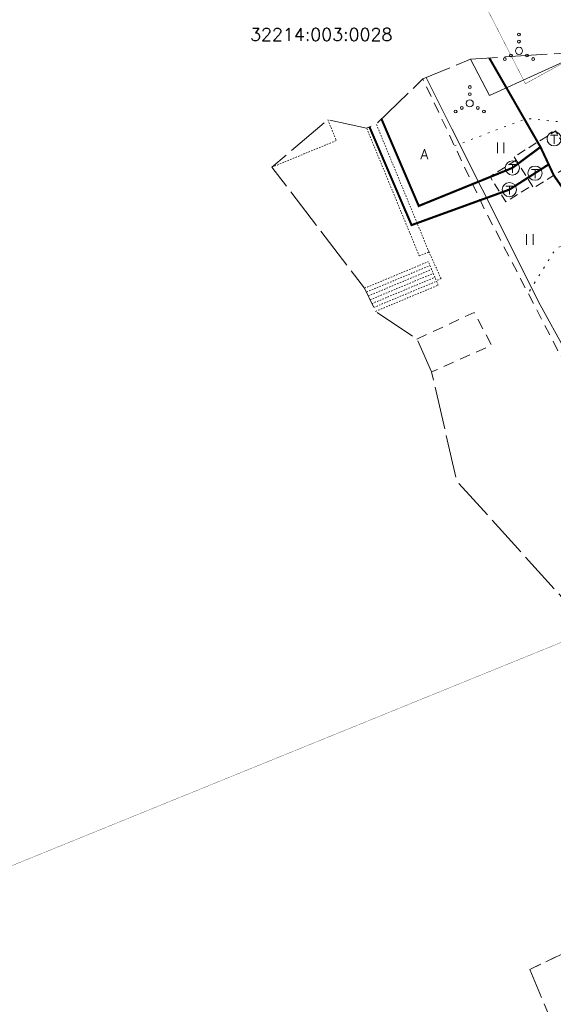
# Model space of a CAD drawing. Header units: metres. Extents: x 685671 to 686635, y 6588408 to 6589199.
# Tile 5 of 34: x 685733 to 685771, y 6588775 to 6588844. Entities that reach past the tile are written whole.
import ezdxf
from ezdxf.enums import TextEntityAlignment as Align

# ---------------------------------------------------------------- set-up
doc = ezdxf.new("R2010")
doc.units = ezdxf.units.M
for name, pattern in [('Kohtla-Järve PPA ühishoone G20$0$ASFBET', [2.5, 1.5, -1]), ('Kohtla-Järve PPA ühishoone G20$0$HOONEKP', [0.02001, 0.01, -1e-05, 0.01]), ('Kohtla-Järve PPA ühishoone G20$0$KATASTRIPIIR', [7, 4, -1, 1, -1]), ('Kohtla-Järve PPA ühishoone G20$0$KOLVIK', [1.25, 0.25, -1]), ('Kohtla-Järve PPA ühishoone G20$0$KONTUUR', [1.85, 1.25, -0.6]), ('Kohtla-Järve PPA ühishoone G20$0$TOOPIIR', [7, 6, -1])]:
    doc.linetypes.add(name, pattern=pattern)
for name, color, linetype, lineweight in [('Kohtla-Järve PPA ühishoone G20$0$AED', 250, 'Continuous', 13), ('Kohtla-Järve PPA ühishoone G20$0$HALJASTUS', 250, 'Continuous', 13), ('Kohtla-Järve PPA ühishoone G20$0$HOONE', 250, 'Continuous', 13), ('Kohtla-Järve PPA ühishoone G20$0$HOONEDET', 250, 'Continuous', 13), ('Kohtla-Järve PPA ühishoone G20$0$KPKAABEL', 250, 'Continuous', 13), ('Kohtla-Järve PPA ühishoone G20$0$PIIR', 224, 'Continuous', 13), ('Kohtla-Järve PPA ühishoone G20$0$TEE', 250, 'Continuous', 13), ('Kohtla-Järve PPA ühishoone G20$0$TKAEV', 250, 'Continuous', 13), ('Kohtla-Järve PPA ühishoone G20$0$TTRASS', 250, 'Continuous', 13)]:
    doc.layers.add(name, color=color, linetype=linetype, lineweight=lineweight)
doc.layers.add('Kohtla-Järve PPA ühishoone G20$0$MOOTPIIR', color=250, linetype='Continuous', lineweight=13, plot=False)
doc.styles.add('Kohtla-Järve PPA ühishoone G20$0$romanc', font='romanc.shx')
doc.styles.add('Kohtla-Järve PPA ühishoone G20$0$romans', font='romans.shx')
doc.linetypes.add('Kohtla-Järve PPA ühishoone G20$0$-2T-', pattern='A,10,-1.5,["2T",Kohtla-Järve PPA ühishoone G20$0$romans,S=1.4,R=0,X=-1.4,Y=-0.7],-1.5,10,-3', length=26)
doc.linetypes.add('Kohtla-Järve PPA ühishoone G20$0$-T-', pattern='A,10,-1.5,["T",Kohtla-Järve PPA ühishoone G20$0$romans,S=1.4,R=0,X=-0.7,Y=-0.7],-1.5,10,-3', length=26)
doc.linetypes.add('Kohtla-Järve PPA ühishoone G20$0$EP_KBL', pattern='A,8,-2,[138,mkm.shx,S=1,R=0,X=0,Y=0],1,[138,mkm.shx,S=1,R=0,X=0,Y=0],4,[138,mkm.shx,S=1,R=180,X=0,Y=0],1,[138,mkm.shx,S=1,R=180,X=0,Y=0],-2', length=18)
doc.linetypes.add('Kohtla-Järve PPA ühishoone G20$0$VO_AED', pattern='A,2.5,[135,mkm.shx,S=0.6,R=0,X=0,Y=0],5,[135,mkm.shx,S=0.6,R=180,X=0,Y=0],2.5', length=10)

# ---------------------------------------------------------------- blocks, each defined once
blk = doc.blocks.new('Kohtla-Järve PPA ühishoone G20$0$SOKAEV')
at = {"color": 0}
for p, q in [((-0.5, 0.5), (0.5, 0.5)), ((0, -0.7), (0, 0.5))]:
    blk.add_line(p, q, dxfattribs=at)
blk.add_circle((0, 0), 1, dxfattribs=at)
blk = doc.blocks.new('Kohtla-Järve PPA ühishoone G20$0$VQSA')
at = {"color": 0, "linetype": 'Continuous'}
for centre, radius in [((0, 2.3), 0.2), ((0, 1.3), 0.2), ((0, 0), 0.5), ((-2, -1.15), 0.2), ((-1.13, -0.65), 0.2), ((1.13, -0.65), 0.2), ((2, -1.15), 0.2)]:
    blk.add_circle(centre, radius, dxfattribs=at)
blk = doc.blocks.new('Kohtla-Järve PPA ühishoone G20$0$HEIN')
at = {"color": 0, "linetype": 'Continuous'}
for p, q in [((-0.46, 0.76), (-0.46, -0.76)), ((0.46, 0.76), (0.46, -0.76))]:
    blk.add_line(p, q, dxfattribs=at)
blk = doc.blocks.new('Kohtla-Järve PPA ühishoone G20')
at = {"layer": 'Kohtla-Järve PPA ühishoone G20$0$AED', "linetype": 'Kohtla-Järve PPA ühishoone G20$0$VO_AED', "ltscale": 0.5, "flags": 128}
for points in [[(685766.495, 6588838.774), (685773.312, 6588841.865)], [(685766.495, 6588838.774), (685765.154, 6588841.336)]]:
    blk.add_lwpolyline(points, dxfattribs=at)
at = {"layer": 'Kohtla-Järve PPA ühishoone G20$0$HALJASTUS', "linetype": 'Kohtla-Järve PPA ühishoone G20$0$KOLVIK', "ltscale": 0.5, "flags": 128}
for points in [[(685764.032, 6588835.232), (685769.115, 6588837.156), (685771.441, 6588836.924), (685783.51, 6588821.031), (685788.714, 6588818.751), (685791.037, 6588817.539), (685793.833, 6588818.586), (685797.26, 6588822.261)], [(685776.035, 6588826.802), (685772.721, 6588828.496), (685771.214, 6588828.055), (685769.223, 6588824.846)]]:
    blk.add_lwpolyline(points, dxfattribs=at)
at = {"layer": 'Kohtla-Järve PPA ühishoone G20$0$HOONE', "linetype": 'Kohtla-Järve PPA ühishoone G20$0$HOONEKP', "ltscale": 0.5, "flags": 128}
blk.add_lwpolyline([(685755.104, 6588837.066), (685755.708, 6588835.602), (685751.163, 6588833.728)], dxfattribs=at)
at = {"layer": 'Kohtla-Järve PPA ühishoone G20$0$HOONEDET', "linetype": 'Kohtla-Järve PPA ühishoone G20$0$HOONEKP', "ltscale": 0.5}
for p, q in [((685762.235, 6588827.759), (685758.521, 6588836.763)), ((685761.552, 6588827.477), (685757.838, 6588836.481)), ((685761.552, 6588827.477), (685762.235, 6588827.759)), ((685763.082, 6588825.88), (685762.235, 6588827.759)), ((685757.702, 6588825.208), (685762.188, 6588827.082)), ((685762.882, 6588825.421), (685762.188, 6588827.082)), ((685757.83, 6588824.936), (685762.304, 6588826.805)), ((685757.959, 6588824.665), (685762.419, 6588826.528)), ((685758.087, 6588824.393), (685762.535, 6588826.251)), ((685758.215, 6588824.122), (685762.651, 6588825.975)), ((685758.344, 6588823.851), (685762.766, 6588825.698)), ((685763.082, 6588825.88), (685762.749, 6588825.74)), ((685758.472, 6588823.579), (685762.882, 6588825.421))]:
    blk.add_line(p, q, dxfattribs=at)
at = {"layer": 'Kohtla-Järve PPA ühishoone G20$0$KPKAABEL', "linetype": 'Kohtla-Järve PPA ühishoone G20$0$EP_KBL', "ltscale": 0.5, "flags": 128}
blk.add_lwpolyline([(685762.046, 6588840.037), (685763.848, 6588836.426), (685765.975, 6588832.179), (685770.074, 6588824.027), (685771.833, 6588820.857), (685774.099, 6588816.684), (685775.492, 6588813.747), (685778.441, 6588807.537), (685780.319, 6588803.585), (685784.235, 6588795.344), (685785.467, 6588792.746), (685787.183, 6588789.133), (685787.674, 6588788.026), (685788.949, 6588784.725), (685791.564, 6588777.963), (685796.166, 6588766.883), (685797.226, 6588764.198), (685799.843, 6588765.447), (685801.822, 6588762.869)], dxfattribs=at)
at = {"layer": 'Kohtla-Järve PPA ühishoone G20$0$MOOTPIIR', "linetype": 'Kohtla-Järve PPA ühishoone G20$0$TOOPIIR', "ltscale": 0.5, "flags": 128}
blk.add_lwpolyline([(685869.387, 6588820.364), (685868.831, 6588821.407), (685866.776, 6588823.614), (685865.449, 6588823.514), (685863.749, 6588824.914), (685861.795, 6588826.658), (685858.019, 6588836.884), (685869.267, 6588843.804), (685869.401, 6588843.842), (685872.578, 6588845.593), (685872.674, 6588845.666), (685872.79, 6588845.768), (685874.124, 6588846.426), (685895.253, 6588852.394), (685895.422, 6588851.015), (685895.818, 6588849.474), (685900.774, 6588844.027), (685897.979, 6588839.453), (685898.784, 6588837.586), (685898.854, 6588837.344), (685900.965, 6588833.677), (685963.689, 6588860.242), (686030.151, 6588728.663), (685913.004, 6588656.897), (685845.278, 6588745.253), (685845.259, 6588745.258), (685841.645, 6588746.305), (685838.558, 6588746.347), (685822.052, 6588746.971), (685821.395, 6588747.095), (685815.914, 6588744.024), (685806.514, 6588743.018), (685795.746, 6588740.152), (685789.77, 6588738.35), (685788.184, 6588739.028), (685784.861, 6588745.529), (685780.661, 6588747.743), (685775.595, 6588745.082), (685775.032, 6588745.722), (685769.911, 6588755.473), (685769.911, 6588755.473), (685773.577, 6588767.172), (685773.518, 6588767.304), (685769.33, 6588777.24), (685784.894, 6588784.731), (685786.098, 6588789.938), (685785.18, 6588791.624), (685772.316, 6588802.65), (685764.195, 6588811.626), (685762.419, 6588819.314), (685761.388, 6588821.621), (685758.472, 6588823.579), (685757.702, 6588825.208), (685751.163, 6588833.728), (685755.104, 6588837.066), (685757.838, 6588836.481), (685758.521, 6588836.763), (685761.806, 6588839.937), (685765.154, 6588841.336), (685773.312, 6588841.865), (685774.925, 6588838.994), (685775.39, 6588838.109), (685792.17, 6588825.995), (685797.26, 6588822.261), (685801.471, 6588821.205), (685801.506, 6588819.813), (685809.93, 6588822.734), (685825.057, 6588821.873), (685826.268, 6588817.281), (685828.045, 6588813.403), (685829.301, 6588810.975), (685829.581, 6588810.294), (685830.521, 6588808.632), (685830.717, 6588807.165), (685831.932, 6588804.695), (685832.024, 6588804.479)], close=True, dxfattribs=at)
at = {"layer": 'Kohtla-Järve PPA ühishoone G20$0$PIIR', "color": 1, "linetype": 'Kohtla-Järve PPA ühishoone G20$0$KATASTRIPIIR', "ltscale": 0.5, "const_width": 0.02, "flags": 128}
blk.add_lwpolyline([(685716.77, 6588778.03), (685738.6, 6588745.29), (685802.47, 6588772.1), (685804.91, 6588767.09), (685835.53, 6588780.71), (685915.31, 6588816.21), (685960.71, 6588836.42), (686035.3, 6588866.66), (686082.42, 6588884.69), (686148.48, 6588896.21), (686183.88, 6588895.46), (686240.01, 6588901.9), (686274.8, 6588910.49), (686271.24, 6588941.96), (686238.78, 6588948.4), (686130.81, 6588924.43), (686104.96, 6588925.39), (686039.54, 6588902.75), (686019.81, 6588895.45), (686016.25, 6588904.34), (686012.28, 6588908.21), (686004.31, 6588910.86), (685980.69, 6588900.73), (685976.21, 6588892.56), (685976.32, 6588887.19), (685977.59, 6588884.03), (685959.72, 6588876.63), (685889.56, 6588848.2), (685814.52, 6588817.68), (685790.98, 6588808.16), (685716.77, 6588778.03)], dxfattribs=at)
blk.add_lwpolyline([(685716.77, 6588778.03), (685738.6, 6588745.29), (685802.47, 6588772.1), (685804.91, 6588767.09), (685835.53, 6588780.71), (685915.31, 6588816.21), (685960.71, 6588836.42), (686035.3, 6588866.66), (686082.42, 6588884.69), (686148.48, 6588896.21), (686183.88, 6588895.46), (686240.01, 6588901.9), (686274.8, 6588910.49), (686271.24, 6588941.96), (686238.78, 6588948.4), (686130.81, 6588924.43), (686104.96, 6588925.39), (686039.54, 6588902.75), (686019.81, 6588895.45), (686016.25, 6588904.34), (686012.28, 6588908.21), (686004.31, 6588910.86), (685980.69, 6588900.73), (685976.21, 6588892.56), (685976.32, 6588887.19), (685977.59, 6588884.03), (685959.72, 6588876.63), (685889.56, 6588848.2), (685814.52, 6588817.68), (685790.98, 6588808.16), (685716.77, 6588778.03)], dxfattribs=at)
for points in [[(685716.77, 6588778.03), (685790.98, 6588808.16), (685783.54, 6588822.19), (685773.09, 6588841.84), (685769.03, 6588839.61), (685757.74, 6588861.63), (685759.92, 6588862.76), (685759.79, 6588863.02), (685735.07, 6588909.61), (685671.4, 6588867.65), (685683.47, 6588839.58), (685713.2, 6588786.83), (685716.77, 6588778.03)], [(685769.03, 6588839.6), (685773.09, 6588841.84), (685783.6, 6588822), (685806.11, 6588833.75), (685784.2, 6588875.63), (685759.79, 6588863.02), (685759.92, 6588862.76), (685757.74, 6588861.63), (685769.03, 6588839.6)]]:
    blk.add_lwpolyline(points, close=True, dxfattribs=at)
at = {"layer": 'Kohtla-Järve PPA ühishoone G20$0$TEE', "linetype": 'Kohtla-Järve PPA ühishoone G20$0$ASFBET', "ltscale": 0.5, "flags": 128}
for points in [[(685829.581, 6588810.294), (685824.017, 6588807.985), (685815.078, 6588804.135), (685808.88, 6588801.595), (685793.589, 6588795.377), (685791.127, 6588795.407), (685786.292, 6588800.846), (685785.206, 6588801.959), (685778.597, 6588809.79), (685773.609, 6588816.415), (685766.154, 6588830.747), (685761.806, 6588839.937)], [(685761.388, 6588821.621), (685765.419, 6588823.506), (685766.647, 6588821.2), (685762.419, 6588819.314)], [(685769.33, 6588777.24), (685784.894, 6588784.731)]]:
    blk.add_lwpolyline(points, dxfattribs=at)
at = {"layer": 'Kohtla-Järve PPA ühishoone G20$0$TTRASS', "linetype": 'Kohtla-Järve PPA ühishoone G20$0$-2T-', "ltscale": 0.5, "const_width": 0.15, "flags": 128}
blk.add_lwpolyline([(685766.479, 6588841.422), (685770.09, 6588835.15), (685771.03, 6588833.15), (685776.3, 6588825.63), (685781.93, 6588817.48), (685789.56, 6588806.73), (685794.83, 6588798.39), (685811.66, 6588773.62)], dxfattribs=at)
at = {"layer": 'Kohtla-Järve PPA ühishoone G20$0$TTRASS', "linetype": 'Kohtla-Järve PPA ühishoone G20$0$-T-', "ltscale": 0.5, "const_width": 0.15, "flags": 128}
for points in [[(685770.666, 6588833.924), (685767.898, 6588832.149), (685761.006, 6588829.651), (685758.04, 6588836.564)], [(685770.09, 6588835.15), (685768.11, 6588833.677), (685761.513, 6588830.999), (685758.888, 6588837.117)]]:
    blk.add_lwpolyline(points, dxfattribs=at)
at = {"layer": 'Kohtla-Järve PPA ühishoone G20$0$TTRASS', "linetype": 'Kohtla-Järve PPA ühishoone G20$0$KONTUUR', "ltscale": 0.5, "flags": 128}
for points in [[(685768.232, 6588834.451), (685769.6, 6588832.27), (685772.511, 6588834.095), (685771.143, 6588836.276), (685768.232, 6588834.451)], [(685768.376, 6588834.222), (685766.534, 6588833.067), (685767.651, 6588831.285), (685769.493, 6588832.44)]]:
    blk.add_lwpolyline(points, dxfattribs=at)
at = {"layer": 'Kohtla-Järve PPA ühishoone G20$0$HALJASTUS', "ltscale": 0.5, "xscale": 0.5, "yscale": 0.5, "zscale": 0.5}
for p in [(685768.575, 6588841.919), (685765.109, 6588838.222)]:
    blk.add_blockref('Kohtla-Järve PPA ühishoone G20$0$VQSA', p, dxfattribs=at)
at = {"layer": 'Kohtla-Järve PPA ühishoone G20$0$HALJASTUS', "linetype": 'Continuous', "xscale": 0.5, "yscale": 0.5, "zscale": 0.5}
for p in [(685767.282, 6588835.089), (685769.347, 6588828.638)]:
    blk.add_blockref('Kohtla-Järve PPA ühishoone G20$0$HEIN', p, dxfattribs=at)
at = {"layer": 'Kohtla-Järve PPA ühishoone G20$0$TKAEV', "ltscale": 0.5, "xscale": 0.5, "yscale": 0.5, "zscale": 0.5}
for p in [(685771.053, 6588835.727), (685768.11, 6588833.677), (685769.705, 6588833.308), (685767.898, 6588832.149)]:
    blk.add_blockref('Kohtla-Järve PPA ühishoone G20$0$SOKAEV', p, dxfattribs=at)
at = {"layer": 'Kohtla-Järve PPA ühishoone G20$0$PIIR', "color": 164, "ltscale": 0.5, "style": 'Kohtla-Järve PPA ühishoone G20$0$romanc'}
blk.add_text('32214:003:0028', height=0.9, dxfattribs=at).set_placement((685754.642, 6588843.07), align=Align.MIDDLE)
at = {"layer": 'Kohtla-Järve PPA ühishoone G20$0$TEE', "linetype": 'Continuous', "style": 'Kohtla-Järve PPA ühishoone G20$0$romanc'}
blk.add_text('A', height=0.7, dxfattribs=at).set_placement((685761.907, 6588834.648), align=Align.MIDDLE_CENTER)

msp = doc.modelspace()

# ---------------------------------------------------------------- block references
at = {"color": 251, "true_color": 0x636466}
msp.add_blockref('Kohtla-Järve PPA ühishoone G20', (0, 0), dxfattribs=at)

doc.saveas('drawing.dxf')
